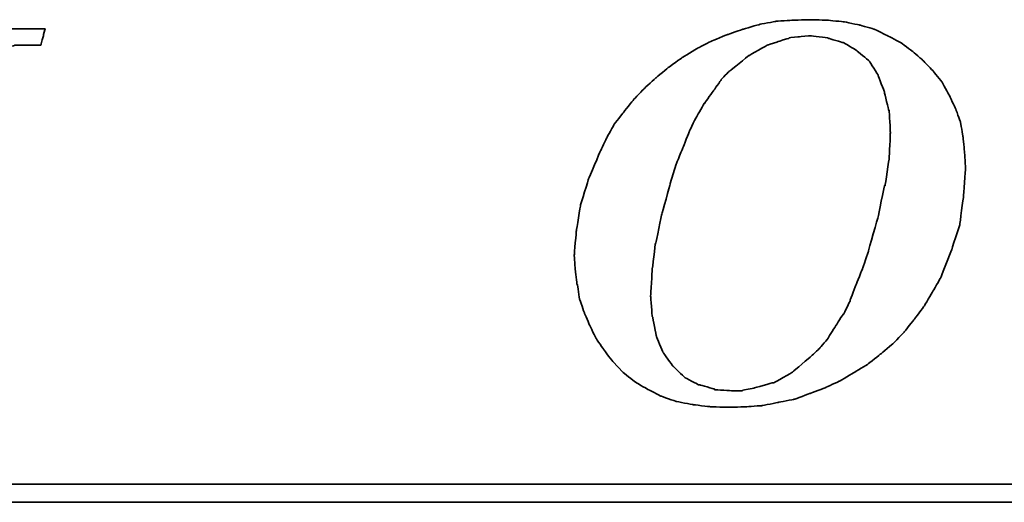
# Model space of a CAD drawing. Header units: millimetres. Extents: x -27 to 565, y 158 to 379.
# Tile 37 of 53: x 423.3 to 434.83, y 205.51 to 211.16. Entities that reach past the tile are written whole.
import ezdxf

# ---------------------------------------------------------------- set-up
doc = ezdxf.new("R2010")
doc.units = ezdxf.units.MM
doc.header["$LTSCALE"] = 0.15
doc.layers.add('DIM', color=4, linetype='CONTINUOUS')
doc.layers.add('layer 1', color=7, linetype='CONTINUOUS')

# ---------------------------------------------------------------- blocks, each defined once
blk = doc.blocks.new('TBI MOTION logo(完整正式版)')
at = {"layer": 'layer 1', "color": 22, "lineweight": 35}
for points, knots in [([(-40.59125, -7.94375), (-40.59125, -7.94375), (-40.97375, -7.94375), (-40.97375, -7.94375), (-40.97375, -7.94375), (-40.97375, -7.94375), (-41.38125, -7.94375), (-41.38125, -7.94375), (-41.38125, -7.94375), (-41.38125, -7.94375), (-41.54875, -7.94375), (-41.54875, -7.94375), (-41.54875, -7.94375), (-41.54875, -7.94375), (-41.59875, -7.94375), (-41.59875, -7.94375), (-41.59875, -7.94375), (-41.59875, -7.94375), (-41.88375, -7.94375), (-41.88375, -7.94375), (-41.88375, -7.94375), (-41.88375, -7.94375), (-41.90875, -7.91875), (-41.90875, -7.91875), (-41.90875, -7.91875), (-41.90875, -7.91875), (-42.19875, -7.87125), (-42.19875, -7.87125), (-42.19875, -7.87125), (-42.19875, -7.87125), (-42.43875, -7.82375), (-42.43875, -7.82375), (-42.43875, -7.82375), (-42.43875, -7.82375), (-42.45875, -7.82375), (-42.45875, -7.82375), (-42.45875, -7.82375), (-42.45875, -7.82375), (-42.48625, -7.82375), (-42.48625, -7.82375), (-42.48625, -7.82375), (-42.48625, -7.82375), (-42.67625, -7.72375), (-42.67625, -7.72375), (-42.67625, -7.72375), (-42.67625, -7.72375), (-42.70125, -7.70375), (-42.70125, -7.70375), (-42.70125, -7.70375), (-42.70125, -7.70375), (-42.72375, -7.67875), (-42.72375, -7.67875), (-42.72375, -7.67875), (-42.72375, -7.67875), (-42.86875, -7.48875), (-42.86875, -7.48875), (-42.86875, -7.48875), (-42.86875, -7.48875), (-42.89375, -7.43875), (-42.89375, -7.43875), (-42.89375, -7.43875), (-42.89375, -7.43875), (-42.91875, -7.38875), (-42.91875, -7.38875), (-42.91875, -7.38875), (-42.91875, -7.38875), (-42.93875, -7.12875), (-42.93875, -7.12875), (-42.93875, -7.12875), (-42.93875, -7.12875), (-42.96375, -7.10375), (-42.96375, -7.10375), (-42.96375, -7.10375), (-42.96375, -7.10375), (-42.96375, -7.05375), (-42.96375, -7.05375), (-42.96375, -7.05375), (-42.96375, -7.05375), (-42.96375, -7.00875), (-42.96375, -7.00875), (-42.96375, -7.00875), (-42.96375, -7.00875), (-42.91875, -6.69625), (-42.91875, -6.69625), (-42.91875, -6.69625), (-42.91875, -6.69625), (-42.91875, -6.62375), (-42.91875, -6.62375), (-42.91875, -6.62375), (-42.91875, -6.62375), (-42.91875, -6.59625), (-42.91875, -6.59625), (-42.91875, -6.59625), (-42.91875, -6.59625), (-42.91875, -6.57375), (-42.91875, -6.57375), (-42.91875, -6.57375), (-42.91875, -6.57375), (-42.91875, -6.52875), (-42.91875, -6.52875), (-42.91875, -6.52875), (-42.91875, -6.52875), (-42.89375, -6.50375), (-42.89375, -6.50375), (-42.89375, -6.50375), (-42.89375, -6.50375), (-42.84375, -6.38375), (-42.84375, -6.38375), (-42.84375, -6.38375), (-42.84375, -6.38375), (-42.84375, -6.35875), (-42.84375, -6.35875), (-42.84375, -6.35875), (-42.84375, -6.35875), (-42.74625, -6.14375), (-42.74625, -6.14375), (-42.74625, -6.14375), (-42.74625, -6.14375), (-42.70125, -5.85375), (-42.70125, -5.85375), (-42.70125, -5.85375), (-42.70125, -5.85375), (-42.60375, -5.47125), (-42.60375, -5.47125), (-42.60375, -5.47125), (-42.60375, -5.47125), (-42.60375, -5.44875), (-42.60375, -5.44875), (-42.60375, -5.44875), (-42.60375, -5.44875), (-42.38875, -4.67875), (-42.38875, -4.67875), (-42.38875, -4.67875), (-42.38875, -4.67875), (-42.36375, -4.65375), (-42.36375, -4.65375), (-42.36375, -4.65375), (-42.36375, -4.65375), (-42.12375, -3.69625), (-42.12375, -3.69625), (-42.12375, -3.69625), (-42.12375, -3.69625), (-42.12375, -3.67374), (-42.12375, -3.67374), (-42.12375, -3.67374), (-42.12375, -3.67374), (-41.78875, -2.59374), (-41.78875, -2.59374), (-41.78875, -2.59374), (-41.78875, -2.59374), (-41.18875, -0.19375), (-41.18875, -0.19375), (-41.18875, -0.19375), (-41.18875, -0.19375), (-40.54375, 2.20624), (-40.54375, 2.20624), (-40.54375, 2.20624), (-40.54375, 2.20624), (-40.25375, 3.30875), (-40.25375, 3.30875), (-40.25375, 3.30875), (-40.25375, 3.30875), (-39.98875, 4.27125), (-39.98875, 4.27125), (-39.98875, 4.27125), (-39.98875, 4.27125), (-39.77375, 5.13125), (-39.77375, 5.13125), (-39.77375, 5.13125), (-39.77375, 5.13125), (-39.67875, 5.47125), (-39.67875, 5.47125), (-39.67875, 5.47125), (-39.67875, 5.47125), (-39.60375, 5.75625), (-39.60375, 5.75625), (-39.60375, 5.75625), (-39.60375, 5.75625), (-39.60375, 5.78125), (-39.60375, 5.78125), (-39.60375, 5.78125), (-39.60375, 5.78125), (-39.50875, 5.97125), (-39.50875, 5.97125), (-39.50875, 5.97125), (-39.50875, 5.97125), (-39.50875, 6.13875), (-39.50875, 6.13875), (-39.50875, 6.13875), (-39.50875, 6.13875), (-39.48625, 6.16625), (-39.48625, 6.16625), (-39.48625, 6.16625), (-39.48625, 6.16625), (-39.46125, 6.28625), (-39.46125, 6.28625), (-39.46125, 6.28625), (-39.46125, 6.28625), (-39.46125, 6.42625), (-39.46125, 6.42625), (-39.46125, 6.42625), (-39.46125, 6.42625), (-39.41375, 6.42625), (-39.41375, 6.42625), (-39.41375, 6.42625), (-39.41375, 6.42625), (-39.29375, 6.69125), (-39.29375, 6.69125), (-39.29375, 6.69125), (-39.29375, 6.69125), (-39.26875, 6.74125), (-39.26875, 6.74125), (-39.26875, 6.74125), (-39.26875, 6.74125), (-39.24375, 6.76625), (-39.24375, 6.76625), (-39.24375, 6.76625), (-39.24375, 6.76625), (-38.98375, 7.00624), (-38.98375, 7.00624), (-38.98375, 7.00624), (-38.98375, 7.00624), (-38.95625, 7.02624), (-38.95625, 7.02624), (-38.95625, 7.02624), (-38.95625, 7.02624), (-38.78875, 7.12624), (-38.78875, 7.12624), (-38.78875, 7.12624), (-38.78875, 7.12624), (-38.76375, 7.12624), (-38.76375, 7.12624), (-38.76375, 7.12624), (-38.76375, 7.12624), (-38.74375, 7.12624), (-38.74375, 7.12624), (-38.74375, 7.12624), (-38.74375, 7.12624), (-38.52875, 7.17125), (-38.52875, 7.17125), (-38.52875, 7.17125), (-38.52875, 7.17125), (-38.52875, 7.19624), (-38.52875, 7.19624), (-38.52875, 7.19624), (-38.52875, 7.19624), (-38.50375, 7.19624), (-38.50375, 7.19624), (-38.50375, 7.19624), (-38.50375, 7.19624), (-38.26125, 7.21875), (-38.26125, 7.21875), (-38.26125, 7.21875), (-38.26125, 7.21875), (-38.23875, 7.24624), (-38.23875, 7.24624), (-38.23875, 7.24624), (-38.23875, 7.24624), (-38.21625, 7.24624), (-38.21625, 7.24624), (-38.21625, 7.24624), (-38.21625, 7.24624), (-38.18875, 7.24624), (-38.18875, 7.24624), (-38.18875, 7.24624), (-38.18875, 7.24624), (-37.90375, 7.24624), (-37.90375, 7.24624), (-37.90375, 7.24624), (-37.90375, 7.24624), (-37.85375, 7.24624), (-37.85375, 7.24624), (-37.85375, 7.24624), (-37.85375, 7.24624), (-37.75875, 7.24624), (-37.75875, 7.24624), (-37.75875, 7.24624), (-37.75875, 7.24624), (-37.42375, 7.24624), (-37.42375, 7.24624), (-37.42375, 7.24624), (-37.42375, 7.24624), (-37.08875, 7.24624), (-37.08875, 7.24624), (-37.08875, 7.24624), (-37.08875, 7.24624), (-37.06375, 7.24624), (-37.06375, 7.24624), (-37.06375, 7.24624), (-37.06375, 7.24624), (-37.06375, 7.26624), (-37.06375, 7.26624), (-37.06375, 7.26624), (-37.06375, 7.26624), (-37.03875, 7.29125), (-37.03875, 7.29125), (-37.03875, 7.29125), (-37.03875, 7.29125), (-37.03875, 7.31625), (-37.03875, 7.31625), (-37.03875, 7.31625), (-37.03875, 7.31625), (-36.94125, 7.67625), (-36.94125, 7.67625), (-36.94125, 7.67625), (-36.94125, 7.67625), (-36.86875, 7.98625), (-36.86875, 7.98625), (-36.86875, 7.98625), (-36.86875, 7.98625), (-36.98875, 7.98625), (-36.98875, 7.98625), (-36.98875, 7.98625), (-36.98875, 7.98625), (-37.42375, 7.98625), (-37.42375, 7.98625), (-37.42375, 7.98625), (-37.42375, 7.98625), (-37.94875, 7.98625), (-37.94875, 7.98625), (-37.94875, 7.98625), (-37.94875, 7.98625), (-38.57375, 7.98625), (-38.57375, 7.98625), (-38.57375, 7.98625), (-38.57375, 7.98625), (-39.29375, 7.98625), (-39.29375, 7.98625), (-39.29375, 7.98625), (-39.29375, 7.98625), (-40.82875, 7.98625), (-40.82875, 7.98625), (-40.82875, 7.98625), (-40.82875, 7.98625), (-42.36375, 7.98625), (-42.36375, 7.98625), (-42.36375, 7.98625), (-42.36375, 7.98625), (-43.08375, 7.98625), (-43.08375, 7.98625), (-43.08375, 7.98625), (-43.08375, 7.98625), (-43.70875, 7.98625), (-43.70875, 7.98625), (-43.70875, 7.98625), (-43.70875, 7.98625), (-44.23375, 7.98625), (-44.23375, 7.98625), (-44.23375, 7.98625), (-44.23375, 7.98625), (-44.66875, 7.98625), (-44.66875, 7.98625), (-44.66875, 7.98625), (-44.66875, 7.98625), (-44.88375, 7.98625), (-44.88375, 7.98625), (-44.88375, 7.98625), (-44.88375, 7.98625), (-44.90875, 7.94125), (-44.90875, 7.94125), (-44.90875, 7.94125), (-44.90875, 7.94125), (-44.90875, 7.91625), (-44.90875, 7.91625), (-44.90875, 7.91625), (-44.90875, 7.91625), (-45.00375, 7.55625), (-45.00375, 7.55625), (-45.00375, 7.55625), (-45.00375, 7.55625), (-45.05375, 7.24624), (-45.05375, 7.24624), (-45.05375, 7.24624), (-45.05375, 7.24624), (-44.61875, 7.24624), (-44.61875, 7.24624), (-44.61875, 7.24624), (-44.61875, 7.24624), (-44.11375, 7.24624), (-44.11375, 7.24624), (-44.11375, 7.24624), (-44.11375, 7.24624), (-43.99375, 7.24624), (-43.99375, 7.24624), (-43.99375, 7.24624), (-43.99375, 7.24624), (-43.94625, 7.24624), (-43.94625, 7.24624), (-43.94625, 7.24624), (-43.94625, 7.24624), (-43.92374, 7.24624), (-43.92374, 7.24624), (-43.92374, 7.24624), (-43.92374, 7.24624), (-43.65875, 7.24624), (-43.65875, 7.24624), (-43.65875, 7.24624), (-43.65875, 7.24624), (-43.63875, 7.21875), (-43.63875, 7.21875), (-43.63875, 7.21875), (-43.63875, 7.21875), (-43.46875, 7.19624), (-43.46875, 7.19624), (-43.46875, 7.19624), (-43.46875, 7.19624), (-43.39875, 7.19624), (-43.39875, 7.19624), (-43.39875, 7.19624), (-43.39875, 7.19624), (-43.37125, 7.17125), (-43.37125, 7.17125), (-43.37125, 7.17125), (-43.37125, 7.17125), (-43.34875, 7.17125), (-43.34875, 7.17125), (-43.34875, 7.17125), (-43.34875, 7.17125), (-43.20375, 7.12624), (-43.20375, 7.12624), (-43.20375, 7.12624), (-43.20375, 7.12624), (-43.05875, 7.07624), (-43.05875, 7.07624), (-43.05875, 7.07624), (-43.05875, 7.07624), (-43.01375, 7.07624), (-43.01375, 7.07624), (-43.01375, 7.07624), (-43.01375, 7.07624), (-42.98875, 7.02624), (-42.98875, 7.02624), (-42.98875, 7.02624), (-42.98875, 7.02624), (-42.79875, 6.86125), (-42.79875, 6.86125), (-42.79875, 6.86125), (-42.79875, 6.86125), (-42.77375, 6.81125), (-42.77375, 6.81125), (-42.77375, 6.81125), (-42.77375, 6.81125), (-42.74625, 6.76625), (-42.74625, 6.76625), (-42.74625, 6.76625), (-42.74625, 6.76625), (-42.72375, 6.47625), (-42.72375, 6.47625), (-42.72375, 6.47625), (-42.72375, 6.47625), (-42.70125, 6.45124), (-42.70125, 6.45124), (-42.70125, 6.45124), (-42.70125, 6.45124), (-42.70125, 6.42625), (-42.70125, 6.42625), (-42.70125, 6.42625), (-42.70125, 6.42625), (-42.72375, 6.40625), (-42.72375, 6.40625), (-42.72375, 6.40625), (-42.72375, 6.40625), (-42.74625, 5.97125), (-42.74625, 5.97125), (-42.74625, 5.97125), (-42.74625, 5.97125), (-42.74625, 5.94625), (-42.74625, 5.94625), (-42.74625, 5.94625), (-42.74625, 5.94625), (-42.74625, 5.92625), (-42.74625, 5.92625), (-42.74625, 5.92625), (-42.74625, 5.92625), (-42.77375, 5.87625), (-42.77375, 5.87625), (-42.77375, 5.87625), (-42.77375, 5.87625), (-42.81875, 5.80625), (-42.81875, 5.80625), (-42.81875, 5.80625), (-42.81875, 5.80625), (-42.86875, 5.63625), (-42.86875, 5.63625), (-42.86875, 5.63625), (-42.86875, 5.63625), (-42.91875, 5.39625), (-42.91875, 5.39625), (-42.91875, 5.39625), (-42.91875, 5.39625), (-42.91875, 5.37124), (-42.91875, 5.37124), (-42.91875, 5.37124), (-42.91875, 5.37124), (-43.01375, 5.10874), (-43.01375, 5.10874), (-43.01375, 5.10874), (-43.01375, 5.10874), (-43.10875, 4.77124), (-43.10875, 4.77124), (-43.10875, 4.77124), (-43.10875, 4.77124), (-43.29875, 3.95625), (-43.29875, 3.95625), (-43.29875, 3.95625), (-43.29875, 3.95625), (-43.58875, 2.95125), (-43.58875, 2.95125), (-43.58875, 2.95125), (-43.58875, 2.95125), (-43.87375, 1.87125), (-43.87375, 1.87125), (-43.87375, 1.87125), (-43.87375, 1.87125), (-44.52625, -0.50374), (-44.52625, -0.50374), (-44.52625, -0.50374), (-44.52625, -0.50374), (-45.14875, -2.85375), (-45.14875, -2.85375), (-45.14875, -2.85375), (-45.14875, -2.85375), (-45.43375, -3.95875), (-45.43375, -3.95875), (-45.43375, -3.95875), (-45.43375, -3.95875), (-45.69875, -4.96875), (-45.69875, -4.96875), (-45.69875, -4.96875), (-45.69875, -4.96875), (-45.91375, -5.78375), (-45.91375, -5.78375), (-45.91375, -5.78375), (-45.91375, -5.78375), (-46.01375, -6.11875), (-46.01375, -6.11875), (-46.01375, -6.11875), (-46.01375, -6.11875), (-46.01375, -6.14375), (-46.01375, -6.14375), (-46.01375, -6.14375), (-46.01375, -6.14375), (-46.10875, -6.40875), (-46.10875, -6.40875), (-46.10875, -6.40875), (-46.10875, -6.40875), (-46.15375, -6.64875), (-46.15375, -6.64875), (-46.15375, -6.64875), (-46.15375, -6.64875), (-46.20375, -6.83875), (-46.20375, -6.83875), (-46.20375, -6.83875), (-46.20375, -6.83875), (-46.22875, -6.93375), (-46.22875, -6.93375), (-46.22875, -6.93375), (-46.22875, -6.93375), (-46.22875, -7.07875), (-46.22875, -7.07875), (-46.22875, -7.07875), (-46.22875, -7.07875), (-46.27375, -7.07875), (-46.27375, -7.07875), (-46.27375, -7.07875), (-46.27375, -7.07875), (-46.39375, -7.34375), (-46.39375, -7.34375), (-46.39375, -7.34375), (-46.39375, -7.34375), (-46.39375, -7.36875), (-46.39375, -7.36875), (-46.39375, -7.36875), (-46.39375, -7.36875), (-46.42125, -7.38875), (-46.42125, -7.38875), (-46.42125, -7.38875), (-46.42125, -7.38875), (-46.68375, -7.67875), (-46.68375, -7.67875), (-46.68375, -7.67875), (-46.68375, -7.67875), (-46.70875, -7.70375), (-46.70875, -7.70375), (-46.70875, -7.70375), (-46.70875, -7.70375), (-46.75375, -7.72375), (-46.75375, -7.72375), (-46.75375, -7.72375), (-46.75375, -7.72375), (-47.08875, -7.87125), (-47.08875, -7.87125), (-47.08875, -7.87125), (-47.08875, -7.87125), (-47.11625, -7.87125), (-47.11625, -7.87125), (-47.11625, -7.87125), (-47.11625, -7.87125), (-47.13875, -7.89375), (-47.13875, -7.89375), (-47.13875, -7.89375), (-47.13875, -7.89375), (-47.56875, -7.91875), (-47.56875, -7.91875), (-47.56875, -7.91875), (-47.56875, -7.91875), (-47.59625, -7.94375), (-47.59625, -7.94375), (-47.59625, -7.94375), (-47.59625, -7.94375), (-47.64375, -7.94375), (-47.64375, -7.94375), (-47.64375, -7.94375), (-47.64375, -7.94375), (-47.73625, -7.94375), (-47.73625, -7.94375), (-47.73625, -7.94375), (-47.73625, -7.94375), (-48.07375, -7.94375), (-48.07375, -7.94375), (-48.07375, -7.94375), (-48.07375, -7.94375), (-48.36125, -7.94375), (-48.36125, -7.94375), (-48.36125, -7.94375), (-48.36125, -7.94375), (-48.36125, -7.96625), (-48.36125, -7.96625), (-48.36125, -7.96625), (-48.36125, -7.96625), (-48.36125, -7.99125), (-48.36125, -7.99125), (-48.36125, -7.99125), (-48.36125, -7.99125), (-48.38875, -8.01375), (-48.38875, -8.01375), (-48.38875, -8.01375), (-48.38875, -8.01375), (-48.50875, -8.34875), (-48.50875, -8.34875), (-48.50875, -8.34875), (-48.50875, -8.34875), (-48.55375, -8.68625), (-48.55375, -8.68625), (-48.55375, -8.68625), (-48.55375, -8.68625), (-48.45875, -8.68625), (-48.45875, -8.68625), (-48.45875, -8.68625), (-48.45875, -8.68625), (-48.07375, -8.68625), (-48.07375, -8.68625), (-48.07375, -8.68625), (-48.07375, -8.68625), (-47.52375, -8.68625), (-47.52375, -8.68625), (-47.52375, -8.68625), (-47.52375, -8.68625), (-46.92375, -8.68625), (-46.92375, -8.68625), (-46.92375, -8.68625), (-46.92375, -8.68625), (-46.25375, -8.68625), (-46.25375, -8.68625), (-46.25375, -8.68625), (-46.25375, -8.68625), (-46.20375, -8.68625), (-46.20375, -8.68625), (-46.20375, -8.68625), (-46.20375, -8.68625), (-44.71375, -8.68625), (-44.71375, -8.68625), (-44.71375, -8.68625), (-44.71375, -8.68625), (-43.22875, -8.68625), (-43.22875, -8.68625), (-43.22875, -8.68625), (-43.22875, -8.68625), (-42.55875, -8.68625), (-42.55875, -8.68625), (-42.55875, -8.68625), (-42.55875, -8.68625), (-42.50875, -8.68625), (-42.50875, -8.68625), (-42.50875, -8.68625), (-42.50875, -8.68625), (-41.93375, -8.68625), (-41.93375, -8.68625), (-41.93375, -8.68625), (-41.93375, -8.68625), (-41.38125, -8.68625), (-41.38125, -8.68625), (-41.38125, -8.68625), (-41.38125, -8.68625), (-40.97375, -8.68625), (-40.97375, -8.68625), (-40.97375, -8.68625), (-40.97375, -8.68625), (-40.78125, -8.68625), (-40.78125, -8.68625), (-40.78125, -8.68625), (-40.78125, -8.68625), (-40.78125, -8.63875), (-40.78125, -8.63875), (-40.78125, -8.63875), (-40.78125, -8.63875), (-40.75875, -8.63875), (-40.75875, -8.63875), (-40.75875, -8.63875), (-40.75875, -8.63875), (-40.66375, -8.27875), (-40.66375, -8.27875), (-40.66375, -8.27875), (-40.66375, -8.27875), (-40.59125, -7.94375), (-40.59125, -7.94375)], [0, 0, 0, 0, 0.00558659, 0.00558659, 0.00558659, 0.0055866, 0.01117318, 0.01117318, 0.01117318, 0.01117319, 0.01675978, 0.01675978, 0.01675978, 0.01675979, 0.02234637, 0.02234637, 0.02234637, 0.02234638, 0.02793296, 0.02793296, 0.02793296, 0.02793297, 0.03351955, 0.03351955, 0.03351955, 0.03351956, 0.03910615, 0.03910615, 0.03910615, 0.03910616, 0.04469274, 0.04469274, 0.04469274, 0.04469275, 0.05027933, 0.05027933, 0.05027933, 0.05027934, 0.05586592, 0.05586592, 0.05586592, 0.05586593, 0.06145251, 0.06145251, 0.06145251, 0.06145252, 0.06703911, 0.06703911, 0.06703911, 0.06703912, 0.0726257, 0.0726257, 0.0726257, 0.07262571, 0.07821229, 0.07821229, 0.07821229, 0.0782123, 0.08379888, 0.08379888, 0.08379888, 0.08379889, 0.08938547, 0.08938547, 0.08938547, 0.08938548, 0.09497207, 0.09497207, 0.09497207, 0.09497208, 0.10055866, 0.10055866, 0.10055866, 0.10055867, 0.10614525, 0.10614525, 0.10614525, 0.10614526, 0.11173184, 0.11173184, 0.11173184, 0.11173185, 0.11731844, 0.11731844, 0.11731844, 0.11731845, 0.12290503, 0.12290503, 0.12290503, 0.12290504, 0.12849162, 0.12849162, 0.12849162, 0.12849163, 0.13407821, 0.13407821, 0.13407821, 0.13407822, 0.1396648, 0.1396648, 0.1396648, 0.13966481, 0.1452514, 0.1452514, 0.1452514, 0.14525141, 0.15083799, 0.15083799, 0.15083799, 0.150838, 0.15642458, 0.15642458, 0.15642458, 0.15642459, 0.16201117, 0.16201117, 0.16201117, 0.16201118, 0.16759777, 0.16759777, 0.16759777, 0.16759778, 0.17318436, 0.17318436, 0.17318436, 0.17318437, 0.17877095, 0.17877095, 0.17877095, 0.17877096, 0.18435754, 0.18435754, 0.18435754, 0.18435755, 0.18994413, 0.18994413, 0.18994413, 0.18994414, 0.19553073, 0.19553073, 0.19553073, 0.19553074, 0.20111732, 0.20111732, 0.20111732, 0.20111733, 0.20670391, 0.20670391, 0.20670391, 0.20670392, 0.2122905, 0.2122905, 0.2122905, 0.21229051, 0.21787709, 0.21787709, 0.21787709, 0.2178771, 0.22346369, 0.22346369, 0.22346369, 0.2234637, 0.22905028, 0.22905028, 0.22905028, 0.22905029, 0.23463687, 0.23463687, 0.23463687, 0.23463688, 0.24022346, 0.24022346, 0.24022346, 0.24022347, 0.24581006, 0.24581006, 0.24581006, 0.24581007, 0.25139665, 0.25139665, 0.25139665, 0.25139666, 0.25698324, 0.25698324, 0.25698324, 0.25698325, 0.26256983, 0.26256983, 0.26256983, 0.26256984, 0.26815642, 0.26815642, 0.26815642, 0.26815643, 0.27374302, 0.27374302, 0.27374302, 0.27374303, 0.27932961, 0.27932961, 0.27932961, 0.27932962, 0.2849162, 0.2849162, 0.2849162, 0.28491621, 0.29050279, 0.29050279, 0.29050279, 0.2905028, 0.29608939, 0.29608939, 0.29608939, 0.2960894, 0.30167598, 0.30167598, 0.30167598, 0.30167599, 0.30726257, 0.30726257, 0.30726257, 0.30726258, 0.31284916, 0.31284916, 0.31284916, 0.31284917, 0.31843575, 0.31843575, 0.31843575, 0.31843576, 0.32402235, 0.32402235, 0.32402235, 0.32402236, 0.32960894, 0.32960894, 0.32960894, 0.32960895, 0.33519553, 0.33519553, 0.33519553, 0.33519554, 0.34078212, 0.34078212, 0.34078212, 0.34078213, 0.34636872, 0.34636872, 0.34636872, 0.34636873, 0.35195531, 0.35195531, 0.35195531, 0.35195532, 0.3575419, 0.3575419, 0.3575419, 0.35754191, 0.36312849, 0.36312849, 0.36312849, 0.3631285, 0.36871508, 0.36871508, 0.36871508, 0.36871509, 0.37430168, 0.37430168, 0.37430168, 0.37430169, 0.37988827, 0.37988827, 0.37988827, 0.37988828, 0.38547486, 0.38547486, 0.38547486, 0.38547487, 0.39106145, 0.39106145, 0.39106145, 0.39106146, 0.39664804, 0.39664804, 0.39664804, 0.39664805, 0.40223464, 0.40223464, 0.40223464, 0.40223465, 0.40782123, 0.40782123, 0.40782123, 0.40782124, 0.41340782, 0.41340782, 0.41340782, 0.41340783, 0.41899441, 0.41899441, 0.41899441, 0.41899442, 0.42458101, 0.42458101, 0.42458101, 0.42458102, 0.4301676, 0.4301676, 0.4301676, 0.43016761, 0.43575419, 0.43575419, 0.43575419, 0.4357542, 0.44134078, 0.44134078, 0.44134078, 0.44134079, 0.44692737, 0.44692737, 0.44692737, 0.44692738, 0.45251397, 0.45251397, 0.45251397, 0.45251398, 0.45810056, 0.45810056, 0.45810056, 0.45810057, 0.46368715, 0.46368715, 0.46368715, 0.46368716, 0.46927374, 0.46927374, 0.46927374, 0.46927375, 0.47486034, 0.47486034, 0.47486034, 0.47486035, 0.48044693, 0.48044693, 0.48044693, 0.48044694, 0.48603352, 0.48603352, 0.48603352, 0.48603353, 0.49162011, 0.49162011, 0.49162011, 0.49162012, 0.4972067, 0.4972067, 0.4972067, 0.49720671, 0.5027933, 0.5027933, 0.5027933, 0.50279331, 0.50837989, 0.50837989, 0.50837989, 0.5083799, 0.51396648, 0.51396648, 0.51396648, 0.51396649, 0.51955307, 0.51955307, 0.51955307, 0.51955308, 0.52513966, 0.52513966, 0.52513966, 0.52513967, 0.53072626, 0.53072626, 0.53072626, 0.53072627, 0.53631285, 0.53631285, 0.53631285, 0.53631286, 0.54189944, 0.54189944, 0.54189944, 0.54189945, 0.54748603, 0.54748603, 0.54748603, 0.54748604, 0.55307263, 0.55307263, 0.55307263, 0.55307264, 0.55865922, 0.55865922, 0.55865922, 0.55865923, 0.56424581, 0.56424581, 0.56424581, 0.56424582, 0.5698324, 0.5698324, 0.5698324, 0.56983241, 0.57541899, 0.57541899, 0.57541899, 0.575419, 0.58100559, 0.58100559, 0.58100559, 0.5810056, 0.58659218, 0.58659218, 0.58659218, 0.58659219, 0.59217877, 0.59217877, 0.59217877, 0.59217878, 0.59776536, 0.59776536, 0.59776536, 0.59776537, 0.60335196, 0.60335196, 0.60335196, 0.60335197, 0.60893855, 0.60893855, 0.60893855, 0.60893856, 0.61452514, 0.61452514, 0.61452514, 0.61452515, 0.62011173, 0.62011173, 0.62011173, 0.62011174, 0.62569832, 0.62569832, 0.62569832, 0.62569833, 0.63128492, 0.63128492, 0.63128492, 0.63128493, 0.63687151, 0.63687151, 0.63687151, 0.63687152, 0.6424581, 0.6424581, 0.6424581, 0.64245811, 0.64804469, 0.64804469, 0.64804469, 0.6480447, 0.65363128, 0.65363128, 0.65363128, 0.65363129, 0.65921788, 0.65921788, 0.65921788, 0.65921789, 0.66480447, 0.66480447, 0.66480447, 0.66480448, 0.67039106, 0.67039106, 0.67039106, 0.67039107, 0.67597765, 0.67597765, 0.67597765, 0.67597766, 0.68156425, 0.68156425, 0.68156425, 0.68156426, 0.68715084, 0.68715084, 0.68715084, 0.68715085, 0.69273743, 0.69273743, 0.69273743, 0.69273744, 0.69832402, 0.69832402, 0.69832402, 0.69832403, 0.70391061, 0.70391061, 0.70391061, 0.70391062, 0.70949721, 0.70949721, 0.70949721, 0.70949722, 0.7150838, 0.7150838, 0.7150838, 0.71508381, 0.72067039, 0.72067039, 0.72067039, 0.7206704, 0.72625698, 0.72625698, 0.72625698, 0.72625699, 0.73184358, 0.73184358, 0.73184358, 0.73184359, 0.73743017, 0.73743017, 0.73743017, 0.73743018, 0.74301676, 0.74301676, 0.74301676, 0.74301677, 0.74860335, 0.74860335, 0.74860335, 0.74860336, 0.75418994, 0.75418994, 0.75418994, 0.75418995, 0.75977654, 0.75977654, 0.75977654, 0.75977655, 0.76536313, 0.76536313, 0.76536313, 0.76536314, 0.77094972, 0.77094972, 0.77094972, 0.77094973, 0.77653631, 0.77653631, 0.77653631, 0.77653632, 0.78212291, 0.78212291, 0.78212291, 0.78212292, 0.7877095, 0.7877095, 0.7877095, 0.78770951, 0.79329609, 0.79329609, 0.79329609, 0.7932961, 0.79888268, 0.79888268, 0.79888268, 0.79888269, 0.80446927, 0.80446927, 0.80446927, 0.80446928, 0.81005587, 0.81005587, 0.81005587, 0.81005588, 0.81564246, 0.81564246, 0.81564246, 0.81564247, 0.82122905, 0.82122905, 0.82122905, 0.82122906, 0.82681564, 0.82681564, 0.82681564, 0.82681565, 0.83240223, 0.83240223, 0.83240223, 0.83240224, 0.83798883, 0.83798883, 0.83798883, 0.83798884, 0.84357542, 0.84357542, 0.84357542, 0.84357543, 0.84916201, 0.84916201, 0.84916201, 0.84916202, 0.8547486, 0.8547486, 0.8547486, 0.85474861, 0.8603352, 0.8603352, 0.8603352, 0.86033521, 0.86592179, 0.86592179, 0.86592179, 0.8659218, 0.87150838, 0.87150838, 0.87150838, 0.87150839, 0.87709497, 0.87709497, 0.87709497, 0.87709498, 0.88268156, 0.88268156, 0.88268156, 0.88268157, 0.88826816, 0.88826816, 0.88826816, 0.88826817, 0.89385475, 0.89385475, 0.89385475, 0.89385476, 0.89944134, 0.89944134, 0.89944134, 0.89944135, 0.90502793, 0.90502793, 0.90502793, 0.90502794, 0.91061453, 0.91061453, 0.91061453, 0.91061454, 0.91620112, 0.91620112, 0.91620112, 0.91620113, 0.92178771, 0.92178771, 0.92178771, 0.92178772, 0.9273743, 0.9273743, 0.9273743, 0.92737431, 0.93296089, 0.93296089, 0.93296089, 0.9329609, 0.93854749, 0.93854749, 0.93854749, 0.9385475, 0.94413408, 0.94413408, 0.94413408, 0.94413409, 0.94972067, 0.94972067, 0.94972067, 0.94972068, 0.95530726, 0.95530726, 0.95530726, 0.95530727, 0.96089385, 0.96089385, 0.96089385, 0.96089386, 0.96648045, 0.96648045, 0.96648045, 0.96648046, 0.97206704, 0.97206704, 0.97206704, 0.97206705, 0.97765363, 0.97765363, 0.97765363, 0.97765364, 0.98324022, 0.98324022, 0.98324022, 0.98324023, 0.98882682, 0.98882682, 0.98882682, 0.98882683, 0.99441341, 0.99441341, 0.99441341, 0.99441342, 1, 1, 1, 1]), ([(-11.34375, -6.98375), (-11.34375, -6.98375), (-10.91375, -7.43875), (-10.91375, -7.43875), (-10.91375, -7.43875), (-10.91375, -7.43875), (-10.38625, -7.87125), (-10.38625, -7.87125), (-10.38625, -7.87125), (-10.38625, -7.87125), (-9.81125, -8.20375), (-9.81125, -8.20375), (-9.81125, -8.20375), (-9.81125, -8.20375), (-9.21125, -8.51875), (-9.21125, -8.51875), (-9.21125, -8.51875), (-9.21125, -8.51875), (-8.51625, -8.75875), (-8.51625, -8.75875), (-8.51625, -8.75875), (-8.51625, -8.75875), (-7.77125, -8.90375), (-7.77125, -8.90375), (-7.77125, -8.90375), (-7.77125, -8.90375), (-6.97875, -8.99875), (-6.97875, -8.99875), (-6.97875, -8.99875), (-6.97875, -8.99875), (-6.14125, -9.02375), (-6.14125, -9.02375), (-6.14125, -9.02375), (-6.14125, -9.02375), (-5.37125, -8.99875), (-5.37125, -8.99875), (-5.37125, -8.99875), (-5.37125, -8.99875), (-4.65375, -8.94875), (-4.65375, -8.94875), (-4.65375, -8.94875), (-4.65375, -8.94875), (-3.93375, -8.80625), (-3.93375, -8.80625), (-3.93375, -8.80625), (-3.93375, -8.80625), (-3.21375, -8.66375), (-3.21375, -8.66375), (-3.21375, -8.66375), (-3.21375, -8.66375), (-2.49375, -8.39875), (-2.49375, -8.39875), (-2.49375, -8.39875), (-2.49375, -8.39875), (-1.79875, -8.13375), (-1.79875, -8.13375), (-1.79875, -8.13375), (-1.79875, -8.13375), (-1.17375, -7.84375), (-1.17375, -7.84375), (-1.17375, -7.84375), (-1.17375, -7.84375), (-0.52375, -7.46375), (-0.52375, -7.46375), (-0.52375, -7.46375), (-0.52375, -7.46375), (0.10124, -7.07875), (0.10124, -7.07875), (0.10124, -7.07875), (0.10124, -7.07875), (0.67625, -6.62375), (0.67625, -6.62375), (0.67625, -6.62375), (0.67625, -6.62375), (1.24874, -6.14375), (1.24874, -6.14375), (1.24874, -6.14375), (1.24874, -6.14375), (1.72874, -5.64125), (1.72874, -5.64125), (1.72874, -5.64125), (1.72874, -5.64125), (2.18624, -5.06375), (2.18624, -5.06375), (2.18624, -5.06375), (2.18624, -5.06375), (2.61625, -4.48874), (2.61625, -4.48874), (2.61625, -4.48874), (2.61625, -4.48874), (3.00125, -3.83874), (3.00125, -3.83874), (3.00125, -3.83874), (3.00125, -3.83874), (3.36124, -3.21374), (3.36124, -3.21374), (3.36124, -3.21374), (3.36124, -3.21374), (3.84374, -1.99125), (3.84374, -1.99125), (3.84374, -1.99125), (3.84374, -1.99125), (4.22625, -0.81875), (4.22625, -0.81875), (4.22625, -0.81875), (4.22625, -0.81875), (4.39125, 0.45624), (4.39125, 0.45624), (4.39125, 0.45624), (4.39125, 0.45624), (4.48874, 1.70124), (4.48874, 1.70124), (4.48874, 1.70124), (4.48874, 1.70124), (4.43874, 2.44625), (4.43874, 2.44625), (4.43874, 2.44625), (4.43874, 2.44625), (4.36874, 3.14125), (4.36874, 3.14125), (4.36874, 3.14125), (4.36874, 3.14125), (4.25125, 3.81125), (4.25125, 3.81125), (4.25125, 3.81125), (4.25125, 3.81125), (4.03124, 4.41125), (4.03124, 4.41125), (4.03124, 4.41125), (4.03124, 4.41125), (3.74374, 5.01125), (3.74374, 5.01125), (3.74374, 5.01125), (3.74374, 5.01125), (3.43124, 5.58875), (3.43124, 5.58875), (3.43124, 5.58875), (3.43124, 5.58875), (3.02625, 6.09125), (3.02625, 6.09125), (3.02625, 6.09125), (3.02625, 6.09125), (2.59374, 6.54875), (2.59374, 6.54875), (2.59374, 6.54875), (2.59374, 6.54875), (2.09124, 6.98125), (2.09124, 6.98125), (2.09124, 6.98125), (2.09124, 6.98125), (1.56124, 7.36625), (1.56124, 7.36625), (1.56124, 7.36625), (1.56124, 7.36625), (0.98624, 7.67625), (0.98624, 7.67625), (0.98624, 7.67625), (0.98624, 7.67625), (0.38624, 7.96375), (0.38624, 7.96375), (0.38624, 7.96375), (0.38624, 7.96375), (-0.25875, 8.15625), (-0.25875, 8.15625), (-0.25875, 8.15625), (-0.25875, 8.15625), (-0.98125, 8.30125), (-0.98125, 8.30125), (-0.98125, 8.30125), (-0.98125, 8.30125), (-1.70124, 8.37125), (-1.70124, 8.37125), (-1.70124, 8.37125), (-1.70124, 8.37125), (-2.49375, 8.39624), (-2.49375, 8.39624), (-2.49375, 8.39624), (-2.49375, 8.39624), (-3.28625, 8.37125), (-3.28625, 8.37125), (-3.28625, 8.37125), (-3.28625, 8.37125), (-4.05125, 8.32125), (-4.05125, 8.32125), (-4.05125, 8.32125), (-4.05125, 8.32125), (-4.77375, 8.18125), (-4.77375, 8.18125), (-4.77375, 8.18125), (-4.77375, 8.18125), (-5.51625, 7.96375), (-5.51625, 7.96375), (-5.51625, 7.96375), (-5.51625, 7.96375), (-6.21125, 7.72625), (-6.21125, 7.72625), (-6.21125, 7.72625), (-6.21125, 7.72625), (-6.92875, 7.43625), (-6.92875, 7.43625), (-6.92875, 7.43625), (-6.92875, 7.43625), (-7.57875, 7.10125), (-7.57875, 7.10125), (-7.57875, 7.10125), (-7.57875, 7.10125), (-8.24875, 6.69125), (-8.24875, 6.69125), (-8.24875, 6.69125), (-8.24875, 6.69125), (-8.84875, 6.26125), (-8.84875, 6.26125), (-8.84875, 6.26125), (-8.84875, 6.26125), (-9.42625, 5.78125), (-9.42625, 5.78125), (-9.42625, 5.78125), (-9.42625, 5.78125), (-9.95375, 5.30125), (-9.95375, 5.30125), (-9.95375, 5.30125), (-9.95375, 5.30125), (-10.43375, 4.79624), (-10.43375, 4.79624), (-10.43375, 4.79624), (-10.43375, 4.79624), (-10.88875, 4.22125), (-10.88875, 4.22125), (-10.88875, 4.22125), (-10.88875, 4.22125), (-11.29875, 3.69375), (-11.29875, 3.69375), (-11.29875, 3.69375), (-11.29875, 3.69375), (-11.63375, 3.09125), (-11.63375, 3.09125), (-11.63375, 3.09125), (-11.63375, 3.09125), (-11.91875, 2.49625), (-11.91875, 2.49625), (-11.91875, 2.49625), (-11.91875, 2.49625), (-12.44875, 1.24625), (-12.44875, 1.24625), (-12.44875, 1.24625), (-12.44875, 1.24625), (-12.80875, 0.06874), (-12.80875, 0.06874), (-12.80875, 0.06874), (-12.80875, 0.06874), (-12.99875, -1.07875), (-12.99875, -1.07875), (-12.99875, -1.07875), (-12.99875, -1.07875), (-13.09375, -2.18375), (-13.09375, -2.18375), (-13.09375, -2.18375), (-13.09375, -2.18375), (-13.04875, -2.85375), (-13.04875, -2.85375), (-13.04875, -2.85375), (-13.04875, -2.85375), (-12.97375, -3.50375), (-12.97375, -3.50375), (-12.97375, -3.50375), (-12.97375, -3.50375), (-12.95375, -3.50375), (-12.95375, -3.50375), (-12.95375, -3.50375), (-12.95375, -3.50375), (-12.85375, -4.17375), (-12.85375, -4.17375), (-12.85375, -4.17375), (-12.85375, -4.17375), (-12.63875, -4.77624), (-12.63875, -4.77624), (-12.63875, -4.77624), (-12.63875, -4.77624), (-12.39875, -5.35125), (-12.39875, -5.35125), (-12.39875, -5.35125), (-12.39875, -5.35125), (-12.11375, -5.92875), (-12.11375, -5.92875), (-12.11375, -5.92875), (-12.11375, -5.92875), (-11.75375, -6.45375), (-11.75375, -6.45375), (-11.75375, -6.45375), (-11.75375, -6.45375), (-11.34375, -6.98375), (-11.34375, -6.98375)], [0, 0, 0, 0, 0.01369863, 0.01369863, 0.01369863, 0.01369864, 0.02739726, 0.02739726, 0.02739726, 0.02739727, 0.04109589, 0.04109589, 0.04109589, 0.0410959, 0.05479452, 0.05479452, 0.05479452, 0.05479453, 0.06849315, 0.06849315, 0.06849315, 0.06849316, 0.08219178, 0.08219178, 0.08219178, 0.08219179, 0.09589041, 0.09589041, 0.09589041, 0.09589042, 0.10958904, 0.10958904, 0.10958904, 0.10958905, 0.12328767, 0.12328767, 0.12328767, 0.12328768, 0.1369863, 0.1369863, 0.1369863, 0.13698631, 0.15068493, 0.15068493, 0.15068493, 0.15068494, 0.16438356, 0.16438356, 0.16438356, 0.16438357, 0.17808219, 0.17808219, 0.17808219, 0.1780822, 0.19178082, 0.19178082, 0.19178082, 0.19178083, 0.20547945, 0.20547945, 0.20547945, 0.20547946, 0.21917808, 0.21917808, 0.21917808, 0.21917809, 0.23287671, 0.23287671, 0.23287671, 0.23287672, 0.24657534, 0.24657534, 0.24657534, 0.24657535, 0.26027397, 0.26027397, 0.26027397, 0.26027398, 0.2739726, 0.2739726, 0.2739726, 0.27397261, 0.28767123, 0.28767123, 0.28767123, 0.28767124, 0.30136986, 0.30136986, 0.30136986, 0.30136987, 0.31506849, 0.31506849, 0.31506849, 0.3150685, 0.32876712, 0.32876712, 0.32876712, 0.32876713, 0.34246575, 0.34246575, 0.34246575, 0.34246576, 0.35616438, 0.35616438, 0.35616438, 0.35616439, 0.36986301, 0.36986301, 0.36986301, 0.36986302, 0.38356164, 0.38356164, 0.38356164, 0.38356165, 0.39726027, 0.39726027, 0.39726027, 0.39726028, 0.4109589, 0.4109589, 0.4109589, 0.41095891, 0.42465753, 0.42465753, 0.42465753, 0.42465754, 0.43835616, 0.43835616, 0.43835616, 0.43835617, 0.45205479, 0.45205479, 0.45205479, 0.4520548, 0.46575342, 0.46575342, 0.46575342, 0.46575343, 0.47945205, 0.47945205, 0.47945205, 0.47945206, 0.49315068, 0.49315068, 0.49315068, 0.49315069, 0.50684932, 0.50684932, 0.50684932, 0.50684933, 0.52054795, 0.52054795, 0.52054795, 0.52054796, 0.53424658, 0.53424658, 0.53424658, 0.53424659, 0.54794521, 0.54794521, 0.54794521, 0.54794522, 0.56164384, 0.56164384, 0.56164384, 0.56164385, 0.57534247, 0.57534247, 0.57534247, 0.57534248, 0.5890411, 0.5890411, 0.5890411, 0.58904111, 0.60273973, 0.60273973, 0.60273973, 0.60273974, 0.61643836, 0.61643836, 0.61643836, 0.61643837, 0.63013699, 0.63013699, 0.63013699, 0.630137, 0.64383562, 0.64383562, 0.64383562, 0.64383563, 0.65753425, 0.65753425, 0.65753425, 0.65753426, 0.67123288, 0.67123288, 0.67123288, 0.67123289, 0.68493151, 0.68493151, 0.68493151, 0.68493152, 0.69863014, 0.69863014, 0.69863014, 0.69863015, 0.71232877, 0.71232877, 0.71232877, 0.71232878, 0.7260274, 0.7260274, 0.7260274, 0.72602741, 0.73972603, 0.73972603, 0.73972603, 0.73972604, 0.75342466, 0.75342466, 0.75342466, 0.75342467, 0.76712329, 0.76712329, 0.76712329, 0.7671233, 0.78082192, 0.78082192, 0.78082192, 0.78082193, 0.79452055, 0.79452055, 0.79452055, 0.79452056, 0.80821918, 0.80821918, 0.80821918, 0.80821919, 0.82191781, 0.82191781, 0.82191781, 0.82191782, 0.83561644, 0.83561644, 0.83561644, 0.83561645, 0.84931507, 0.84931507, 0.84931507, 0.84931508, 0.8630137, 0.8630137, 0.8630137, 0.86301371, 0.87671233, 0.87671233, 0.87671233, 0.87671234, 0.89041096, 0.89041096, 0.89041096, 0.89041097, 0.90410959, 0.90410959, 0.90410959, 0.9041096, 0.91780822, 0.91780822, 0.91780822, 0.91780823, 0.93150685, 0.93150685, 0.93150685, 0.93150686, 0.94520548, 0.94520548, 0.94520548, 0.94520549, 0.95890411, 0.95890411, 0.95890411, 0.95890412, 0.97260274, 0.97260274, 0.97260274, 0.97260275, 0.98630137, 0.98630137, 0.98630137, 0.98630138, 1, 1, 1, 1]), ([(-8.77875, 1.03124), (-8.77875, 1.03124), (-8.51625, 1.89625), (-8.51625, 1.89625), (-8.51625, 1.89625), (-8.51625, 1.89625), (-8.20375, 2.66375), (-8.20375, 2.66375), (-8.20375, 2.66375), (-8.20375, 2.66375), (-7.91625, 3.38125), (-7.91625, 3.38125), (-7.91625, 3.38125), (-7.91625, 3.38125), (-7.91625, 3.40624), (-7.91625, 3.40624), (-7.91625, 3.40624), (-7.91625, 3.40624), (-7.57875, 4.07624), (-7.57875, 4.07624), (-7.57875, 4.07624), (-7.57875, 4.07624), (-7.24375, 4.65125), (-7.24375, 4.65125), (-7.24375, 4.65125), (-7.24375, 4.65125), (-7.21875, 4.65125), (-7.21875, 4.65125), (-7.21875, 4.65125), (-7.21875, 4.65125), (-7.21875, 4.67624), (-7.21875, 4.67624), (-7.21875, 4.67624), (-7.21875, 4.67624), (-6.83625, 5.20375), (-6.83625, 5.20375), (-6.83625, 5.20375), (-6.83625, 5.20375), (-6.49875, 5.68625), (-6.49875, 5.68625), (-6.49875, 5.68625), (-6.49875, 5.68625), (-6.49875, 5.70625), (-6.49875, 5.70625), (-6.49875, 5.70625), (-6.49875, 5.70625), (-6.11625, 6.09125), (-6.11625, 6.09125), (-6.11625, 6.09125), (-6.11625, 6.09125), (-6.09125, 6.09125), (-6.09125, 6.09125), (-6.09125, 6.09125), (-6.09125, 6.09125), (-5.27375, 6.76625), (-5.27375, 6.76625), (-5.27375, 6.76625), (-5.27375, 6.76625), (-5.24875, 6.76625), (-5.24875, 6.76625), (-5.24875, 6.76625), (-5.24875, 6.76625), (-5.24875, 6.78625), (-5.24875, 6.78625), (-5.24875, 6.78625), (-5.24875, 6.78625), (-4.38875, 7.26624), (-4.38875, 7.26624), (-4.38875, 7.26624), (-4.38875, 7.26624), (-4.36125, 7.26624), (-4.36125, 7.26624), (-4.36125, 7.26624), (-4.36125, 7.26624), (-3.93375, 7.41125), (-3.93375, 7.41125), (-3.93375, 7.41125), (-3.93375, 7.41125), (-3.47375, 7.55625), (-3.47375, 7.55625), (-3.47375, 7.55625), (-3.47375, 7.55625), (-3.45375, 7.55625), (-3.45375, 7.55625), (-3.45375, 7.55625), (-3.45375, 7.55625), (-3.42875, 7.58124), (-3.42875, 7.58124), (-3.42875, 7.58124), (-3.42875, 7.58124), (-2.97375, 7.62625), (-2.97375, 7.62625), (-2.97375, 7.62625), (-2.97375, 7.62625), (-2.49375, 7.67625), (-2.49375, 7.67625), (-2.49375, 7.67625), (-2.49375, 7.67625), (-2.46875, 7.67625), (-2.46875, 7.67625), (-2.46875, 7.67625), (-2.46875, 7.67625), (-1.70124, 7.58124), (-1.70124, 7.58124), (-1.70124, 7.58124), (-1.70124, 7.58124), (-1.67875, 7.55625), (-1.67875, 7.55625), (-1.67875, 7.55625), (-1.67875, 7.55625), (-1.65375, 7.55625), (-1.65375, 7.55625), (-1.65375, 7.55625), (-1.65375, 7.55625), (-1.03125, 7.36625), (-1.03125, 7.36625), (-1.03125, 7.36625), (-1.03125, 7.36625), (-1.00625, 7.36625), (-1.00625, 7.36625), (-1.00625, 7.36625), (-1.00625, 7.36625), (-0.43124, 7.02624), (-0.43124, 7.02624), (-0.43124, 7.02624), (-0.43124, 7.02624), (-0.40625, 7.00624), (-0.40625, 7.00624), (-0.40625, 7.00624), (-0.40625, 7.00624), (0.12124, 6.57124), (0.12124, 6.57124), (0.12124, 6.57124), (0.12124, 6.57124), (0.14624, 6.54875), (0.14624, 6.54875), (0.14624, 6.54875), (0.14624, 6.54875), (0.17124, 6.52375), (0.17124, 6.52375), (0.17124, 6.52375), (0.17124, 6.52375), (0.55625, 5.89875), (0.55625, 5.89875), (0.55625, 5.89875), (0.55625, 5.89875), (0.55625, 5.87625), (0.55625, 5.87625), (0.55625, 5.87625), (0.55625, 5.87625), (0.84124, 5.15625), (0.84124, 5.15625), (0.84124, 5.15625), (0.84124, 5.15625), (0.84124, 5.13125), (0.84124, 5.13125), (0.84124, 5.13125), (0.84124, 5.13125), (1.03624, 4.31875), (1.03624, 4.31875), (1.03624, 4.31875), (1.03624, 4.31875), (1.05624, 4.31875), (1.05624, 4.31875), (1.05624, 4.31875), (1.05624, 4.31875), (1.05624, 4.29125), (1.05624, 4.29125), (1.05624, 4.29125), (1.05624, 4.29125), (1.10625, 3.33125), (1.10625, 3.33125), (1.10625, 3.33125), (1.10625, 3.33125), (1.10625, 3.30875), (1.10625, 3.30875), (1.10625, 3.30875), (1.10625, 3.30875), (1.05624, 2.20624), (1.05624, 2.20624), (1.05624, 2.20624), (1.05624, 2.20624), (1.05624, 2.18124), (1.05624, 2.18124), (1.05624, 2.18124), (1.05624, 2.18124), (0.86624, 0.93624), (0.86624, 0.93624), (0.86624, 0.93624), (0.86624, 0.93624), (0.84124, 0.93624), (0.84124, 0.93624), (0.84124, 0.93624), (0.84124, 0.93624), (0.55625, -0.45874), (0.55625, -0.45874), (0.55625, -0.45874), (0.55625, -0.45874), (0.12124, -1.99125), (0.12124, -1.99125), (0.12124, -1.99125), (0.12124, -1.99125), (0.12124, -2.01874), (0.12124, -2.01874), (0.12124, -2.01874), (0.12124, -2.01874), (-0.13874, -2.78375), (-0.13874, -2.78375), (-0.13874, -2.78375), (-0.13874, -2.78375), (-0.43124, -3.50375), (-0.43124, -3.50375), (-0.43124, -3.50375), (-0.43124, -3.50375), (-0.69375, -4.19875), (-0.69375, -4.19875), (-0.69375, -4.19875), (-0.69375, -4.19875), (-0.69375, -4.22375), (-0.69375, -4.22375), (-0.69375, -4.22375), (-0.69375, -4.22375), (-0.98125, -4.82374), (-0.98125, -4.82374), (-0.98125, -4.82374), (-0.98125, -4.82374), (-1.00625, -4.82374), (-1.00625, -4.82374), (-1.00625, -4.82374), (-1.00625, -4.82374), (-1.33875, -5.35125), (-1.33875, -5.35125), (-1.33875, -5.35125), (-1.33875, -5.35125), (-1.67875, -5.87875), (-1.67875, -5.87875), (-1.67875, -5.87875), (-1.67875, -5.87875), (-1.67875, -5.90375), (-1.67875, -5.90375), (-1.67875, -5.90375), (-1.67875, -5.90375), (-2.05875, -6.35875), (-2.05875, -6.35875), (-2.05875, -6.35875), (-2.05875, -6.35875), (-2.08375, -6.38375), (-2.08375, -6.38375), (-2.08375, -6.38375), (-2.08375, -6.38375), (-2.46875, -6.74375), (-2.46875, -6.74375), (-2.46875, -6.74375), (-2.46875, -6.74375), (-3.25875, -7.41625), (-3.25875, -7.41625), (-3.25875, -7.41625), (-3.25875, -7.41625), (-3.28625, -7.43875), (-3.28625, -7.43875), (-3.28625, -7.43875), (-3.28625, -7.43875), (-4.12375, -7.91875), (-4.12375, -7.91875), (-4.12375, -7.91875), (-4.12375, -7.91875), (-4.14875, -7.91875), (-4.14875, -7.91875), (-4.14875, -7.91875), (-4.14875, -7.91875), (-4.17125, -7.91875), (-4.17125, -7.91875), (-4.17125, -7.91875), (-4.17125, -7.91875), (-5.03375, -8.15875), (-5.03375, -8.15875), (-5.03375, -8.15875), (-5.03375, -8.15875), (-5.51625, -8.25625), (-5.51625, -8.25625), (-5.51625, -8.25625), (-5.51625, -8.25625), (-5.54125, -8.27875), (-5.54125, -8.27875), (-5.54125, -8.27875), (-5.54125, -8.27875), (-5.56375, -8.27875), (-5.56375, -8.27875), (-5.56375, -8.27875), (-5.56375, -8.27875), (-5.99625, -8.27875), (-5.99625, -8.27875), (-5.99625, -8.27875), (-5.99625, -8.27875), (-6.76375, -8.23125), (-6.76375, -8.23125), (-6.76375, -8.23125), (-6.76375, -8.23125), (-6.78875, -8.23125), (-6.78875, -8.23125), (-6.78875, -8.23125), (-6.78875, -8.23125), (-6.78875, -8.20375), (-6.78875, -8.20375), (-6.78875, -8.20375), (-6.78875, -8.20375), (-7.45875, -8.01375), (-7.45875, -8.01375), (-7.45875, -8.01375), (-7.45875, -8.01375), (-7.48375, -8.01375), (-7.48375, -8.01375), (-7.48375, -8.01375), (-7.48375, -8.01375), (-7.50875, -8.01375), (-7.50875, -8.01375), (-7.50875, -8.01375), (-7.50875, -8.01375), (-8.13125, -7.67875), (-8.13125, -7.67875), (-8.13125, -7.67875), (-8.13125, -7.67875), (-8.15625, -7.65375), (-8.15625, -7.65375), (-8.15625, -7.65375), (-8.15625, -7.65375), (-8.65875, -7.17375), (-8.65875, -7.17375), (-8.65875, -7.17375), (-8.65875, -7.17375), (-8.68375, -7.14875), (-8.68375, -7.14875), (-8.68375, -7.14875), (-8.68375, -7.14875), (-9.08875, -6.57375), (-9.08875, -6.57375), (-9.08875, -6.57375), (-9.08875, -6.57375), (-9.11375, -6.54875), (-9.11375, -6.54875), (-9.11375, -6.54875), (-9.11375, -6.54875), (-9.11375, -6.52875), (-9.11375, -6.52875), (-9.11375, -6.52875), (-9.11375, -6.52875), (-9.40375, -5.85375), (-9.40375, -5.85375), (-9.40375, -5.85375), (-9.40375, -5.85375), (-9.40375, -5.82875), (-9.40375, -5.82875), (-9.40375, -5.82875), (-9.40375, -5.82875), (-9.56875, -4.96875), (-9.56875, -4.96875), (-9.56875, -4.96875), (-9.56875, -4.96875), (-9.59375, -4.94375), (-9.59375, -4.94375), (-9.59375, -4.94375), (-9.59375, -4.94375), (-9.66375, -4.03375), (-9.66375, -4.03375), (-9.66375, -4.03375), (-9.66375, -4.03375), (-9.66375, -4.00875), (-9.66375, -4.00875), (-9.66375, -4.00875), (-9.66375, -4.00875), (-9.59375, -2.85375), (-9.59375, -2.85375), (-9.59375, -2.85375), (-9.59375, -2.85375), (-9.45125, -1.65875), (-9.45125, -1.65875), (-9.45125, -1.65875), (-9.45125, -1.65875), (-9.42625, -1.63375), (-9.42625, -1.63375), (-9.42625, -1.63375), (-9.42625, -1.63375), (-9.16125, -0.33875), (-9.16125, -0.33875), (-9.16125, -0.33875), (-9.16125, -0.33875), (-8.77875, 1.00624), (-8.77875, 1.00624), (-8.77875, 1.00624), (-8.77875, 1.00624), (-8.77875, 1.03124), (-8.77875, 1.03124)], [0, 0, 0, 0, 0.01020408, 0.01020408, 0.01020408, 0.01020409, 0.02040816, 0.02040816, 0.02040816, 0.02040817, 0.03061224, 0.03061224, 0.03061224, 0.03061225, 0.04081633, 0.04081633, 0.04081633, 0.04081634, 0.05102041, 0.05102041, 0.05102041, 0.05102042, 0.06122449, 0.06122449, 0.06122449, 0.0612245, 0.07142857, 0.07142857, 0.07142857, 0.07142858, 0.08163265, 0.08163265, 0.08163265, 0.08163266, 0.09183673, 0.09183673, 0.09183673, 0.09183674, 0.10204082, 0.10204082, 0.10204082, 0.10204083, 0.1122449, 0.1122449, 0.1122449, 0.11224491, 0.12244898, 0.12244898, 0.12244898, 0.12244899, 0.13265306, 0.13265306, 0.13265306, 0.13265307, 0.14285714, 0.14285714, 0.14285714, 0.14285715, 0.15306122, 0.15306122, 0.15306122, 0.15306123, 0.16326531, 0.16326531, 0.16326531, 0.16326532, 0.17346939, 0.17346939, 0.17346939, 0.1734694, 0.18367347, 0.18367347, 0.18367347, 0.18367348, 0.19387755, 0.19387755, 0.19387755, 0.19387756, 0.20408163, 0.20408163, 0.20408163, 0.20408164, 0.21428571, 0.21428571, 0.21428571, 0.21428572, 0.2244898, 0.2244898, 0.2244898, 0.22448981, 0.23469388, 0.23469388, 0.23469388, 0.23469389, 0.24489796, 0.24489796, 0.24489796, 0.24489797, 0.25510204, 0.25510204, 0.25510204, 0.25510205, 0.26530612, 0.26530612, 0.26530612, 0.26530613, 0.2755102, 0.2755102, 0.2755102, 0.27551021, 0.28571429, 0.28571429, 0.28571429, 0.2857143, 0.29591837, 0.29591837, 0.29591837, 0.29591838, 0.30612245, 0.30612245, 0.30612245, 0.30612246, 0.31632653, 0.31632653, 0.31632653, 0.31632654, 0.32653061, 0.32653061, 0.32653061, 0.32653062, 0.33673469, 0.33673469, 0.33673469, 0.3367347, 0.34693878, 0.34693878, 0.34693878, 0.34693879, 0.35714286, 0.35714286, 0.35714286, 0.35714287, 0.36734694, 0.36734694, 0.36734694, 0.36734695, 0.37755102, 0.37755102, 0.37755102, 0.37755103, 0.3877551, 0.3877551, 0.3877551, 0.38775511, 0.39795918, 0.39795918, 0.39795918, 0.39795919, 0.40816327, 0.40816327, 0.40816327, 0.40816328, 0.41836735, 0.41836735, 0.41836735, 0.41836736, 0.42857143, 0.42857143, 0.42857143, 0.42857144, 0.43877551, 0.43877551, 0.43877551, 0.43877552, 0.44897959, 0.44897959, 0.44897959, 0.4489796, 0.45918367, 0.45918367, 0.45918367, 0.45918368, 0.46938776, 0.46938776, 0.46938776, 0.46938777, 0.47959184, 0.47959184, 0.47959184, 0.47959185, 0.48979592, 0.48979592, 0.48979592, 0.48979593, 0.5, 0.5, 0.5, 0.50000001, 0.51020408, 0.51020408, 0.51020408, 0.51020409, 0.52040816, 0.52040816, 0.52040816, 0.52040817, 0.53061224, 0.53061224, 0.53061224, 0.53061225, 0.54081633, 0.54081633, 0.54081633, 0.54081634, 0.55102041, 0.55102041, 0.55102041, 0.55102042, 0.56122449, 0.56122449, 0.56122449, 0.5612245, 0.57142857, 0.57142857, 0.57142857, 0.57142858, 0.58163265, 0.58163265, 0.58163265, 0.58163266, 0.59183673, 0.59183673, 0.59183673, 0.59183674, 0.60204082, 0.60204082, 0.60204082, 0.60204083, 0.6122449, 0.6122449, 0.6122449, 0.61224491, 0.62244898, 0.62244898, 0.62244898, 0.62244899, 0.63265306, 0.63265306, 0.63265306, 0.63265307, 0.64285714, 0.64285714, 0.64285714, 0.64285715, 0.65306122, 0.65306122, 0.65306122, 0.65306123, 0.66326531, 0.66326531, 0.66326531, 0.66326532, 0.67346939, 0.67346939, 0.67346939, 0.6734694, 0.68367347, 0.68367347, 0.68367347, 0.68367348, 0.69387755, 0.69387755, 0.69387755, 0.69387756, 0.70408163, 0.70408163, 0.70408163, 0.70408164, 0.71428571, 0.71428571, 0.71428571, 0.71428572, 0.7244898, 0.7244898, 0.7244898, 0.72448981, 0.73469388, 0.73469388, 0.73469388, 0.73469389, 0.74489796, 0.74489796, 0.74489796, 0.74489797, 0.75510204, 0.75510204, 0.75510204, 0.75510205, 0.76530612, 0.76530612, 0.76530612, 0.76530613, 0.7755102, 0.7755102, 0.7755102, 0.77551021, 0.78571429, 0.78571429, 0.78571429, 0.7857143, 0.79591837, 0.79591837, 0.79591837, 0.79591838, 0.80612245, 0.80612245, 0.80612245, 0.80612246, 0.81632653, 0.81632653, 0.81632653, 0.81632654, 0.82653061, 0.82653061, 0.82653061, 0.82653062, 0.83673469, 0.83673469, 0.83673469, 0.8367347, 0.84693878, 0.84693878, 0.84693878, 0.84693879, 0.85714286, 0.85714286, 0.85714286, 0.85714287, 0.86734694, 0.86734694, 0.86734694, 0.86734695, 0.87755102, 0.87755102, 0.87755102, 0.87755103, 0.8877551, 0.8877551, 0.8877551, 0.88775511, 0.89795918, 0.89795918, 0.89795918, 0.89795919, 0.90816327, 0.90816327, 0.90816327, 0.90816328, 0.91836735, 0.91836735, 0.91836735, 0.91836736, 0.92857143, 0.92857143, 0.92857143, 0.92857144, 0.93877551, 0.93877551, 0.93877551, 0.93877552, 0.94897959, 0.94897959, 0.94897959, 0.9489796, 0.95918367, 0.95918367, 0.95918367, 0.95918368, 0.96938776, 0.96938776, 0.96938776, 0.96938777, 0.97959184, 0.97959184, 0.97959184, 0.97959185, 0.98979592, 0.98979592, 0.98979592, 0.98979593, 1, 1, 1, 1]), ([(75.90875, -9.47875), (75.90875, -9.47875), (75.90875, -12.28625), (75.90875, -12.28625), (75.90875, -12.28625), (75.90875, -12.28625), (75.90875, -12.47875), (75.90875, -12.47875), (75.90875, -12.47875), (75.90875, -12.47875), (75.71625, -12.47875), (75.71625, -12.47875), (75.71625, -12.47875), (75.71625, -12.47875), (-88.32875, -12.47875), (-88.32875, -12.47875), (-88.32875, -12.47875), (-88.32875, -12.47875), (-88.32875, -13.29375), (-88.32875, -13.29375), (-88.32875, -13.29375), (-88.32875, -13.29375), (82.89125, -13.29375), (82.89125, -13.29375), (82.89125, -13.29375), (82.89125, -13.29375), (75.90875, -9.47875), (75.90875, -9.47875)], [0, 0, 0, 0, 0.14285714, 0.14285714, 0.14285714, 0.14285715, 0.28571429, 0.28571429, 0.28571429, 0.2857143, 0.42857143, 0.42857143, 0.42857143, 0.42857144, 0.57142857, 0.57142857, 0.57142857, 0.57142858, 0.71428571, 0.71428571, 0.71428571, 0.71428572, 0.85714286, 0.85714286, 0.85714286, 0.85714287, 1, 1, 1, 1])]:
    blk.add_open_spline(points, degree=3, knots=knots, dxfattribs=at)

msp = doc.modelspace()

# ---------------------------------------------------------------- block references
at = {"layer": 'DIM', "color": 0, "xscale": 0.2606204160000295, "yscale": 0.2606204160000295, "zscale": 0.2606204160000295}
msp.add_blockref('TBI MOTION logo(完整正式版)', (433.21, 208.971), dxfattribs=at)

doc.saveas('drawing.dxf')
